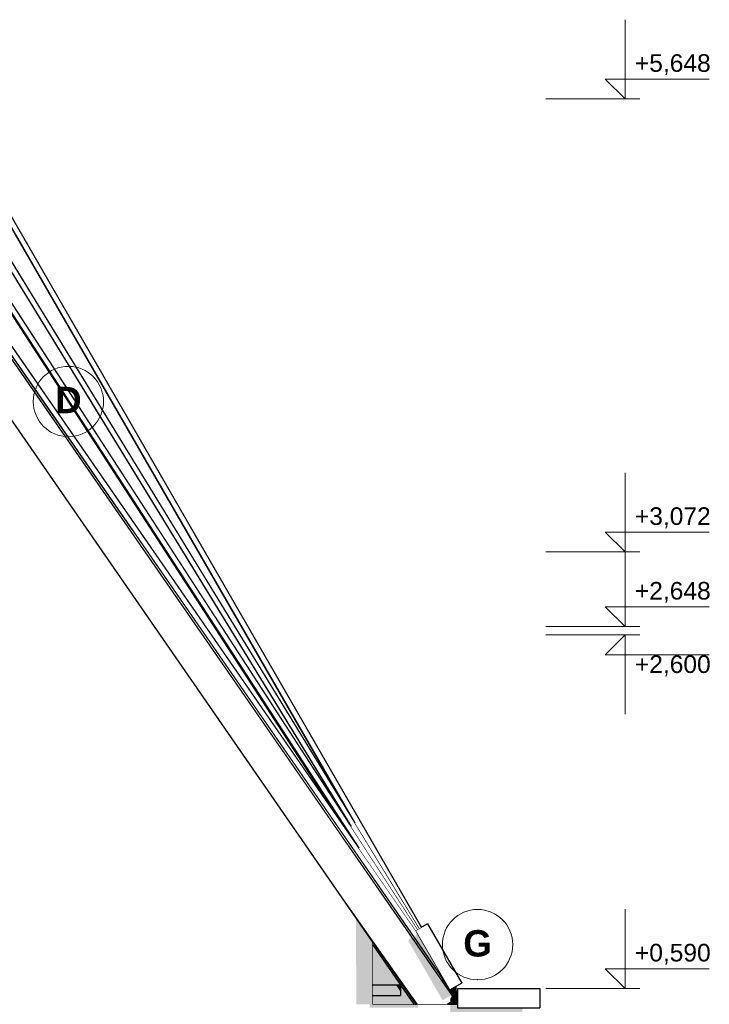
# Model space of a CAD drawing. Header units: millimetres. Extents: x -1815455 to -1797936, y -2993 to 6528.
# Tile 33 of 33: x -1802906 to -1798983, y 500 to 6098. Entities that reach past the tile are written whole.
import ezdxf
from ezdxf.enums import TextEntityAlignment as Align

# ---------------------------------------------------------------- set-up
doc = ezdxf.new("R2010")
doc.units = ezdxf.units.MM
doc.header["$MEASUREMENT"] = 0
doc.linetypes.add('Wipeout_Contour', pattern=[1000, 0, -1000])
for name, color, linetype in [('2 - KÓTA NS.2D', 7, 'Continuous'), ('2 - ČÁRA HLAVNÍ.2D', 7, 'Continuous'), ('4 - OBKLADY VNITŘNÍ.3D', 7, 'Continuous'), ('4 - OBKLADY VNĚJŠÍ.3D', 7, 'Continuous'), ('4 - PRVKY EXTERIÉR.3D', 7, 'Continuous'), ('4 - PRVKY KLEMPÍŘSKÉ.3D', 7, 'Continuous'), ('4 - PRVKY ZÁMEČNICKÉ.3D', 7, 'Continuous'), ('4 - STŘEŠNÍ KRYTINA.3D', 7, 'Continuous'), ('4 - ZDIVO - STĚNY NOSNÉ.3D', 7, 'Continuous'), ('5 - SRUB - PRŮVLAKY.4D', 7, 'Continuous'), ('6 - ROUBENKA - ZÁBRADLÍ.5D', 7, 'Continuous'), ('Nové_2 - TEXT HLAVNÍ NS.2D', 7, 'Continuous'), ('Nové_4 - ZDIVO - STĚNY NENOSNÉ.3D', 7, 'Continuous'), ('Výplně - Povrchové', 7, 'Continuous')]:
    doc.layers.add(name, color=color, linetype=linetype)
doc.styles.add('GENEROVANÝ_STYL_1', font='Arial.ttf')
doc.styles.add('GENEROVANÝ_STYL_2', font='Arial Bold.ttf')

# ---------------------------------------------------------------- blocks, each defined once
blk = doc.blocks.new('Řez_6', base_point=(-1118812.4, 0))
at = {"color": 254, "linetype": 'Wipeout_Contour', "lineweight": 0, "ltscale": 14411413.65277469}
blk.add_wipeout([(-1804346.5, 500), (-1804346.5, 0), (-1800896.5, 0), (-1800896.5, 26), (-1800046.5, 26), (-1800046.5, 480), (-1800416.5, 480), (-1800416.5, 500)], dxfattribs=at).dxf.layer = 'Výplně - Povrchové'
at = {"layer": '4 - ZDIVO - STĚNY NOSNÉ.3D', "linetype": 'Continuous', "lineweight": 0, "true_color": 0x000000}
blk.add_hatch(color=18, dxfattribs=at).paths.add_polyline_path([(-1800456.5, 500), (-1800456.5, 423.4), (-1800046.5, 423.4), (-1800046.5, 480), (-1800416.5, 480), (-1800416.5, 500)])
at = {"layer": '4 - ZDIVO - STĚNY NOSNÉ.3D', "color": 7, "linetype": 'Continuous', "lineweight": 30}
for p, q in [((-1800897.5, 500), (-1800652.4, 500)), ((-1800652.4, 500), (-1800473.3, 500)), ((-1800473.3, 500), (-1800416.5, 500))]:
    blk.add_line(p, q, dxfattribs=at)
blk = doc.blocks.new('Řez_8', base_point=(-1118812.4, 0))
at = {"color": 254, "linetype": 'Wipeout_Contour', "lineweight": 0, "ltscale": 10819865.00729513}
blk.add_wipeout([(-1803400.2, 5451.4), (-1803367.3, 5394.4), (-1803366, 5394.3), (-1802908.4, 4647.5), (-1803388.3, 5478.7), (-1803389.7, 5450.9)], dxfattribs=at).dxf.layer = 'Výplně - Povrchové'
at = {"color": 254, "linetype": 'Wipeout_Contour', "lineweight": 0, "ltscale": 9012930.204752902}
blk.add_wipeout([(-1803382.5, 5588.7), (-1801710.8, 2693.2), (-1801052.1, 1618.3), (-1803376.9, 5645.1), (-1803379.6, 5643.5)], dxfattribs=at).dxf.layer = 'Výplně - Povrchové'
at = {"layer": '4 - STŘEŠNÍ KRYTINA.3D', "color": 181, "linetype": 'Continuous', "lineweight": 30, "true_color": 0x9e3eff}
blk.add_line((-1803379.6, 5643.5), (-1803376.9, 5645.1), dxfattribs=at)
at = {"color": 254, "linetype": 'Wipeout_Contour', "lineweight": 0, "ltscale": 7211414.189532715}
blk.add_wipeout([(-1803382.5, 5588.7), (-1803388.3, 5478.7), (-1802908.4, 4647.5), (-1801710.8, 2693.2)], dxfattribs=at).dxf.layer = 'Výplně - Povrchové'
at = {"color": 254, "linetype": 'Wipeout_Contour', "lineweight": 0, "ltscale": 7204323.592968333}
blk.add_wipeout([(-1801137.7, 1700.6), (-1801136.6, 1698.6), (-1801025, 1516.4), (-1801021.5, 1510.9)], dxfattribs=at).dxf.layer = 'Výplně - Povrchové'
at = {"color": 254, "linetype": 'Wipeout_Contour', "lineweight": 0, "ltscale": 7213760.26106072}
blk.add_wipeout([(-1803400.2, 5451.4), (-1803495.5, 5456.4), (-1803464.6, 5402.9), (-1803367.3, 5394.4)], dxfattribs=at).dxf.layer = 'Výplně - Povrchové'
at = {"color": 254, "linetype": 'Wipeout_Contour', "lineweight": 0, "ltscale": 5403473.471519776}
blk.add_wipeout([(-1801137.7, 1700.6), (-1801196.2, 1796.1), (-1801136.6, 1698.6)], dxfattribs=at).dxf.layer = 'Výplně - Povrchové'
at = {"layer": '4 - STŘEŠNÍ KRYTINA.3D', "linetype": 'Continuous', "lineweight": 0, "true_color": 0x000000}
blk.add_hatch(color=18, dxfattribs=at).paths.add_polyline_path([(-1803378, 5644.5), (-1801077.4, 1659.7), (-1801052.1, 1618.3), (-1803376.9, 5645.1)])
at = {"layer": '4 - STŘEŠNÍ KRYTINA.3D', "color": 181, "linetype": 'Continuous', "lineweight": 30, "true_color": 0x9e3eff}
for p, q in [((-1803376.9, 5645.1), (-1801052.1, 1618.3)), ((-1803495.5, 5456.4), (-1803464.6, 5402.9)), ((-1801136.6, 1698.6), (-1801137.7, 1700.6))]:
    blk.add_line(p, q, dxfattribs=at)
blk = doc.blocks.new('Řez_10', base_point=(-1118812.4, 0))
at = {"color": 254, "linetype": 'Wipeout_Contour', "lineweight": 0, "ltscale": 9016574.29803492}
blk.add_wipeout([(-1803435.8, 5276.8), (-1803465.5, 5279.4), (-1803359.8, 5106.8), (-1803356.4, 5106.3), (-1802922.5, 4438.3)], dxfattribs=at).dxf.layer = 'Výplně - Povrchové'
at = {"color": 254, "linetype": 'Wipeout_Contour', "lineweight": 0, "ltscale": 7210113.586242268}
blk.add_wipeout([(-1802332.5, 3474.3), (-1802822.1, 4228.3), (-1802716.4, 4055.6), (-1802226.7, 3301.5)], dxfattribs=at).dxf.layer = 'Výplně - Povrchové'
at = {"color": 254, "linetype": 'Wipeout_Contour', "lineweight": 0, "ltscale": 5401497.095691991}
blk.add_wipeout([(-1800492.6, 634.8), (-1800530.2, 689.1), (-1800473.8, 602.3)], dxfattribs=at).dxf.layer = 'Výplně - Povrchové'
at = {"color": 254, "linetype": 'Wipeout_Contour', "lineweight": 0, "ltscale": 9010709.933646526}
blk.add_wipeout([(-1803381.8, 5362.7), (-1803386.3, 5311), (-1801698.3, 2553.2), (-1801025, 1516.4), (-1801199.2, 1800.9)], dxfattribs=at).dxf.layer = 'Výplně - Povrchové'
at = {"color": 254, "linetype": 'Wipeout_Contour', "lineweight": 0, "ltscale": 9002211.489255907}
blk.add_wipeout([(-1800459.5, 580.2), (-1800434.4, 541.5), (-1800430, 544.2), (-1800430.6, 545.3), (-1800456.1, 582.2)], dxfattribs=at).dxf.layer = 'Výplně - Povrchové'
at = {"layer": '4 - STŘEŠNÍ KRYTINA.3D', "linetype": 'Continuous', "lineweight": 0, "true_color": 0x000000}
for points in [[(-1800492.6, 634.8), (-1800530.2, 689.1), (-1800473.8, 602.3)], [(-1800459.5, 580.2), (-1800434.4, 541.5), (-1800430, 544.2), (-1800430.6, 545.3), (-1800456.1, 582.2)]]:
    blk.add_hatch(color=18, dxfattribs=at).paths.add_polyline_path(points)
at = {"layer": '4 - STŘEŠNÍ KRYTINA.3D', "color": 181, "linetype": 'Continuous', "lineweight": 30, "true_color": 0x9e3eff}
for p in [(-1800434.4, 541.5), (-1800430.6, 545.3)]:
    blk.add_line(p, (-1800430, 544.2), dxfattribs=at)
at = {"color": 254, "linetype": 'Wipeout_Contour', "lineweight": 0, "ltscale": 7211465.100251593}
blk.add_wipeout([(-1803435.8, 5276.8), (-1802922.5, 4438.3), (-1801698.3, 2553.2), (-1803386.3, 5311)], dxfattribs=at).dxf.layer = 'Výplně - Povrchové'
at = {"color": 254, "linetype": 'Wipeout_Contour', "lineweight": 0, "ltscale": 5403129.402686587}
blk.add_wipeout([(-1801108.2, 1589.1), (-1801042.1, 1481.1), (-1800977.2, 1387.4)], dxfattribs=at).dxf.layer = 'Výplně - Povrchové'
at = {"color": 254, "linetype": 'Wipeout_Contour', "lineweight": 0, "ltscale": 7212317.406246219}
blk.add_wipeout([(-1803374.1, 5078.3), (-1803381.1, 5079.1), (-1802716.4, 4055.6), (-1802822.1, 4228.3)], dxfattribs=at).dxf.layer = 'Výplně - Povrchové'
at = {"color": 254, "linetype": 'Wipeout_Contour', "lineweight": 0, "ltscale": 9007799.31082476}
blk.add_wipeout([(-1801108.2, 1589.1), (-1802332.5, 3474.3), (-1802226.7, 3301.5), (-1801081, 1537.2), (-1801042.1, 1481.1)], dxfattribs=at).dxf.layer = 'Výplně - Povrchové'
at = {"layer": '4 - STŘEŠNÍ KRYTINA.3D', "color": 181, "linetype": 'Continuous', "lineweight": 30, "true_color": 0x9e3eff}
blk.add_line((-1801199.2, 1800.9), (-1801025, 1516.4), dxfattribs=at)
at = {"color": 254, "linetype": 'Wipeout_Contour', "lineweight": 0, "ltscale": 7213881.833566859}
blk.add_wipeout([(-1803481.4, 5305.3), (-1803549.6, 5263.6), (-1803461.2, 5119.2), (-1803359.8, 5106.8)], dxfattribs=at).dxf.layer = 'Výplně - Povrchové'
at = {"layer": '4 - STŘEŠNÍ KRYTINA.3D', "linetype": 'Continuous', "lineweight": 0, "true_color": 0x000000}
blk.add_hatch(color=18, dxfattribs=at).paths.add_polyline_path([(-1803381.8, 5362.7), (-1803382.4, 5356), (-1801104.2, 1638.4), (-1801025, 1516.4), (-1801199.2, 1800.9)])
at = {"layer": '4 - STŘEŠNÍ KRYTINA.3D', "color": 181, "linetype": 'Continuous', "lineweight": 30, "true_color": 0x9e3eff}
for p, q in [((-1803549.6, 5263.6), (-1803481.4, 5305.3)), ((-1803549.6, 5263.6), (-1803461.2, 5119.2)), ((-1803465.5, 5279.4), (-1803481.4, 5305.3)), ((-1803465.5, 5279.4), (-1803435.8, 5276.8)), ((-1803435.8, 5276.8), (-1803386.3, 5311)), ((-1803497.1, 5177.8), (-1803398.7, 5169.2))]:
    blk.add_line(p, q, dxfattribs=at)
blk = doc.blocks.new('Řez_12', base_point=(-1118812.4, 0))
at = {"color": 254, "linetype": 'Wipeout_Contour', "lineweight": 0, "ltscale": 9012968.52199789}
blk.add_wipeout([(-1803381.6, 5079.2), (-1803387.8, 5028.8), (-1801714.2, 2451.8), (-1801081, 1537.2), (-1803381.1, 5079.1)], dxfattribs=at).dxf.layer = 'Výplně - Povrchové'
at = {"layer": '4 - STŘEŠNÍ KRYTINA.3D', "linetype": 'Continuous', "lineweight": 0, "true_color": 0x000000}
blk.add_hatch(color=18, dxfattribs=at).paths.add_polyline_path([(-1803381.6, 5079.2), (-1803382, 5075.4), (-1803378.4, 5075), (-1803381.1, 5079.1)])
at = {"color": 254, "linetype": 'Wipeout_Contour', "lineweight": 0, "ltscale": 7213018.163739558}
blk.add_wipeout([(-1803399.1, 4936.1), (-1803403.7, 4899.1), (-1803326.1, 4779.7), (-1802865.6, 4114.6)], dxfattribs=at).dxf.layer = 'Výplně - Povrchové'
at = {"color": 254, "linetype": 'Wipeout_Contour', "lineweight": 0, "ltscale": 7209780.129101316}
blk.add_wipeout([(-1802775.4, 3931.6), (-1802568.2, 3612.6), (-1802108.4, 2948.6), (-1802314.8, 3266.5)], dxfattribs=at).dxf.layer = 'Výplně - Povrchové'
at = {"color": 254, "linetype": 'Wipeout_Contour', "lineweight": 0, "ltscale": 14404917.35814196}
blk.add_wipeout([(-1800530.2, 689.1), (-1801163.5, 1603.7), (-1800959, 1288.8), (-1800435.8, 533.4), (-1800431.1, 536.5), (-1800459.5, 580.2), (-1800460.7, 579.6), (-1800473.8, 602.3)], dxfattribs=at).dxf.layer = 'Výplně - Povrchové'
at = {"layer": '4 - STŘEŠNÍ KRYTINA.3D', "linetype": 'Continuous', "lineweight": 0, "true_color": 0x000000}
blk.add_hatch(color=18, dxfattribs=at).paths.add_polyline_path([(-1800668.8, 869.8), (-1800435.8, 533.4), (-1800431.1, 536.5), (-1800459.5, 580.2), (-1800460.7, 579.6), (-1800473.8, 602.3), (-1800530.2, 689.1), (-1800662, 879.4)])
at = {"layer": '4 - STŘEŠNÍ KRYTINA.3D', "color": 181, "linetype": 'Continuous', "lineweight": 30, "true_color": 0x9e3eff}
for p, q in [((-1800530.2, 689.1), (-1800473.8, 602.3)), ((-1800459.5, 580.2), (-1800431.1, 536.5)), ((-1800435.8, 533.4), (-1800431.1, 536.5))]:
    blk.add_line(p, q, dxfattribs=at)
at = {"color": 254, "linetype": 'Wipeout_Contour', "lineweight": 0, "ltscale": 7211386.182667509}
blk.add_wipeout([(-1803387.8, 5028.8), (-1803399.1, 4936.1), (-1802865.6, 4114.6), (-1801714.2, 2451.8)], dxfattribs=at).dxf.layer = 'Výplně - Povrchové'
at = {"color": 254, "linetype": 'Wipeout_Contour', "lineweight": 0, "ltscale": 10818889.8607498}
blk.add_wipeout([(-1803382.2, 4786.6), (-1803381.6, 4787.1), (-1802568.2, 3612.6), (-1802775.4, 3931.6), (-1803368.8, 4788.6), (-1803381.6, 4790.6)], dxfattribs=at).dxf.layer = 'Výplně - Povrchové'
at = {"color": 254, "linetype": 'Wipeout_Contour', "lineweight": 0, "ltscale": 7206552.288492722}
blk.add_wipeout([(-1801163.5, 1603.7), (-1802314.8, 3266.5), (-1802108.4, 2948.6), (-1800959, 1288.8)], dxfattribs=at).dxf.layer = 'Výplně - Povrchové'
at = {"color": 254, "linetype": 'Wipeout_Contour', "lineweight": 0, "ltscale": 10820478.53042121}
blk.add_wipeout([(-1803496.3, 4894.8), (-1803456, 4832.8), (-1803351.5, 4816.2), (-1803326.1, 4779.7), (-1803403.7, 4899.1), (-1803405.6, 4883.7)], dxfattribs=at).dxf.layer = 'Výplně - Povrchové'
at = {"layer": '4 - STŘEŠNÍ KRYTINA.3D', "color": 181, "linetype": 'Continuous', "lineweight": 30, "true_color": 0x9e3eff}
for p, q in [((-1803381.1, 5079.1), (-1801081, 1537.2)), ((-1803496.3, 4894.8), (-1803456, 4832.8))]:
    blk.add_line(p, q, dxfattribs=at)
blk = doc.blocks.new('Řez_14', base_point=(-1118812.4, 0))
at = {"color": 254, "linetype": 'Wipeout_Contour', "lineweight": 0, "ltscale": 7207904.569284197}
blk.add_wipeout([(-1800555, 500), (-1800525.9, 500), (-1803403.1, 4654.8), (-1803408.5, 4620.5)], dxfattribs=at).dxf.layer = 'Výplně - Povrchové'
at = {"color": 254, "linetype": 'Wipeout_Contour', "lineweight": 0, "ltscale": 9011063.733366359}
blk.add_wipeout([(-1803389.5, 4740.6), (-1800459.5, 509.6), (-1800432.4, 528.4), (-1803381.6, 4787.1), (-1803382.2, 4786.6)], dxfattribs=at).dxf.layer = 'Výplně - Povrchové'
at = {"layer": '4 - STŘEŠNÍ KRYTINA.3D', "color": 181, "linetype": 'Continuous', "lineweight": 30, "true_color": 0x9e3eff}
blk.add_line((-1803382.2, 4786.6), (-1803381.6, 4787.1), dxfattribs=at)
at = {"color": 254, "linetype": 'Wipeout_Contour', "lineweight": 0, "ltscale": 9008264.182878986}
blk.add_wipeout([(-1800525.9, 500), (-1800473.3, 500), (-1800459.5, 509.6), (-1803389.5, 4740.6), (-1803403.1, 4654.8)], dxfattribs=at).dxf.layer = 'Výplně - Povrchové'
at = {"layer": '4 - STŘEŠNÍ KRYTINA.3D', "linetype": 'Continuous', "lineweight": 0, "true_color": 0x000000}
blk.add_hatch(color=18, dxfattribs=at).paths.add_polyline_path([(-1800456.5, 533.4), (-1800456.5, 511.6), (-1800432.4, 528.4), (-1800446.1, 548.2)])
at = {"layer": '4 - STŘEŠNÍ KRYTINA.3D', "color": 181, "linetype": 'Continuous', "lineweight": 30, "true_color": 0x9e3eff}
for p, q in [((-1800473.3, 500), (-1800459.5, 509.6)), ((-1800459.5, 509.6), (-1800432.4, 528.4))]:
    blk.add_line(p, q, dxfattribs=at)
at = {"color": 254, "linetype": 'Wipeout_Contour', "lineweight": 0, "ltscale": 9011543.997453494}
blk.add_wipeout([(-1800652.4, 500), (-1800555, 500), (-1803408.5, 4620.5), (-1803412.4, 4596.1), (-1803498.3, 4609.7)], dxfattribs=at).dxf.layer = 'Výplně - Povrchové'
at = {"layer": '4 - STŘEŠNÍ KRYTINA.3D', "linetype": 'Continuous', "lineweight": 0, "true_color": 0x000000}
for points in [[(-1800678.9, 884.4), (-1800695.7, 860.7), (-1800660.6, 800), (-1800477.9, 536.1), (-1800449.2, 552.7)], [(-1800660.6, 800), (-1800500.7, 523), (-1800477.9, 536.1)]]:
    blk.add_hatch(color=18, dxfattribs=at).paths.add_polyline_path(points)
at = {"layer": '4 - STŘEŠNÍ KRYTINA.3D', "color": 181, "linetype": 'Continuous', "lineweight": 30, "true_color": 0x9e3eff}
for p, q in [((-1803381.6, 4787.1), (-1800432.4, 528.4)), ((-1800897.5, 854), (-1800652.4, 500))]:
    blk.add_line(p, q, dxfattribs=at)
blk = doc.blocks.new('Řez_16', base_point=(-1118812.4, 0))
at = {"layer": 'Nové_4 - ZDIVO - STĚNY NENOSNÉ.3D', "color": 7, "linetype": 'Continuous', "lineweight": 30}
for p, q in [((-1800897.5, 854), (-1803498.3, 4609.7)), ((-1800897.5, 500), (-1800897.5, 854))]:
    blk.add_line(p, q, dxfattribs=at)
blk = doc.blocks.new('Řez_22', base_point=(-1118812.4, 0))
at = {"color": 254, "linetype": 'Wipeout_Contour', "lineweight": 0, "ltscale": 7200726.288180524}
blk.add_wipeout([(-1799946.5, 480), (-1799946.5, 590), (-1800416.5, 590), (-1800416.5, 480)], dxfattribs=at).dxf.layer = 'Výplně - Povrchové'
at = {"layer": '6 - ROUBENKA - ZÁBRADLÍ.5D', "color": 7, "linetype": 'Continuous', "lineweight": 30}
for p, q in [((-1800416.5, 590), (-1799946.5, 590)), ((-1800416.5, 590), (-1800416.5, 480)), ((-1799946.5, 590), (-1799946.5, 480)), ((-1800416.5, 480), (-1799946.5, 480))]:
    blk.add_line(p, q, dxfattribs=at)
blk = doc.blocks.new('Řez_23', base_point=(-1118812.4, 0))
at = {"color": 254, "linetype": 'Wipeout_Contour', "lineweight": 0, "ltscale": 7202094.87331267}
blk.add_wipeout([(-1800391.4, 619.6), (-1800586.4, 957.3), (-1800655.7, 917.3), (-1800460.7, 579.6)], dxfattribs=at).dxf.layer = 'Výplně - Povrchové'
at = {"layer": '6 - ROUBENKA - ZÁBRADLÍ.5D', "color": 7, "linetype": 'Continuous', "lineweight": 30}
for p, q in [((-1800586.4, 957.3), (-1800655.7, 917.3)), ((-1800586.4, 957.3), (-1800391.4, 619.6)), ((-1800655.7, 917.3), (-1800460.7, 579.6)), ((-1800391.4, 619.6), (-1800460.7, 579.6))]:
    blk.add_line(p, q, dxfattribs=at)
blk = doc.blocks.new('Řez_48', base_point=(-1118812.4, 0))
at = {"color": 254, "linetype": 'Wipeout_Contour', "lineweight": 0, "ltscale": 7203100.51093347}
blk.add_wipeout([(-1800897.5, 854), (-1800897.5, 853.6), (-1800652.6, 500), (-1800652.4, 500)], dxfattribs=at).dxf.layer = 'Výplně - Povrchové'
at = {"layer": '4 - OBKLADY VNĚJŠÍ.3D', "linetype": 'Continuous', "lineweight": 0, "true_color": 0x000000}
blk.add_hatch(color=18, dxfattribs=at).paths.add_polyline_path([(-1800897.5, 854), (-1800897.5, 853.6), (-1800652.6, 500), (-1800652.4, 500)])
blk = doc.blocks.new('Řez_82', base_point=(-1118812.4, 0))
at = {"color": 254, "linetype": 'Wipeout_Contour', "lineweight": 0, "ltscale": 7203111.921239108}
blk.add_wipeout([(-1800652.6, 500), (-1800897.5, 853.6), (-1800897.5, 837.5), (-1800663.8, 500)], dxfattribs=at).dxf.layer = 'Výplně - Povrchové'
at = {"layer": '4 - PRVKY ZÁMEČNICKÉ.3D', "linetype": 'Continuous', "lineweight": 0, "true_color": 0x000000}
blk.add_hatch(color=18, dxfattribs=at).paths.add_polyline_path([(-1800652.6, 500), (-1800897.5, 853.6), (-1800897.5, 837.5), (-1800663.8, 500)])
at = {"color": 254, "linetype": 'Wipeout_Contour', "lineweight": 0, "ltscale": 9003939.03338104}
blk.add_wipeout([(-1800897.5, 500), (-1800663.8, 500), (-1800740, 610), (-1800740, 550), (-1800897.5, 550)], dxfattribs=at).dxf.layer = 'Výplně - Povrchové'
at = {"layer": '4 - PRVKY ZÁMEČNICKÉ.3D', "linetype": 'Continuous', "lineweight": 0, "true_color": 0x000000}
blk.add_hatch(color=18, dxfattribs=at).paths.add_polyline_path([(-1800897.5, 500), (-1800663.8, 500), (-1800740, 610), (-1800740, 550), (-1800897.5, 550)])
at = {"color": 254, "linetype": 'Wipeout_Contour', "lineweight": 0, "ltscale": 5402534.871061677}
blk.add_wipeout([(-1800740, 610), (-1800897.5, 837.5), (-1800897.5, 610)], dxfattribs=at).dxf.layer = 'Výplně - Povrchové'
at = {"layer": '4 - PRVKY ZÁMEČNICKÉ.3D', "linetype": 'Continuous', "lineweight": 0, "true_color": 0x000000}
blk.add_hatch(color=18, dxfattribs=at).paths.add_polyline_path([(-1800740, 610), (-1800897.5, 837.5), (-1800897.5, 610)])
at = {"layer": '4 - PRVKY ZÁMEČNICKÉ.3D', "color": 181, "linetype": 'Continuous', "lineweight": 30, "true_color": 0x9e3eff}
for p, q in [((-1800897.5, 853.6), (-1800652.6, 500)), ((-1800897.5, 837.5), (-1800663.8, 500))]:
    blk.add_line(p, q, dxfattribs=at)
blk = doc.blocks.new('Řez_83', base_point=(-1118812.4, 0))
at = {"color": 254, "linetype": 'Wipeout_Contour', "lineweight": 0, "ltscale": 14436834.61095428}
blk.add_wipeout([(-1803376.9, 5650.1), (-1810641.9, 6030.8), (-1810567.7, 6024.3), (-1803379.4, 5647.6), (-1803379.6, 5643.5), (-1803376.9, 5645.1), (-1801052.1, 1618.3), (-1801002.2, 1536.9)], dxfattribs=at).dxf.layer = 'Výplně - Povrchové'
at = {"color": 254, "linetype": 'Wipeout_Contour', "lineweight": 0, "ltscale": 7201685.412634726}
blk.add_wipeout([(-1800416.5, 565.5), (-1800426, 582), (-1800426, 550), (-1800416.5, 550)], dxfattribs=at).dxf.layer = 'Výplně - Povrchové'
at = {"color": 254, "linetype": 'Wipeout_Contour', "lineweight": 0, "ltscale": 7201765.706130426}
blk.add_wipeout([(-1800473.3, 500), (-1800416.5, 500), (-1800416.5, 510), (-1800458.9, 510)], dxfattribs=at).dxf.layer = 'Výplně - Povrchové'
at = {"layer": '4 - PRVKY KLEMPÍŘSKÉ.3D', "linetype": 'Continuous', "lineweight": 0, "true_color": 0x000000}
for points in [[(-1800416.5, 565.5), (-1800426, 582), (-1800426, 550), (-1800416.5, 550)], [(-1800473.3, 500), (-1800416.5, 500), (-1800416.5, 510), (-1800458.9, 510)]]:
    blk.add_hatch(color=18, dxfattribs=at).paths.add_polyline_path(points)
at = {"layer": '4 - PRVKY KLEMPÍŘSKÉ.3D', "color": 181, "linetype": 'Continuous', "lineweight": 30, "true_color": 0x9e3eff}
blk.add_line((-1800416.5, 565.5), (-1800426, 582), dxfattribs=at)
blk = doc.blocks.new('Řez_84', base_point=(-1118812.4, 0))
at = {"color": 254, "linetype": 'Wipeout_Contour', "lineweight": 0, "ltscale": 7203275.330990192}
blk.add_wipeout([(-1800740, 610), (-1800897.5, 610), (-1800897.5, 550), (-1800740, 550)], dxfattribs=at).dxf.layer = 'Výplně - Povrchové'
at = {"layer": '5 - SRUB - PRŮVLAKY.4D', "linetype": 'Continuous', "lineweight": 0, "true_color": 0x000000}
blk.add_hatch(color=18, dxfattribs=at).paths.add_polyline_path([(-1800740, 610), (-1800766.1, 610), (-1800740, 572.2)])
at = {"layer": '5 - SRUB - PRŮVLAKY.4D', "color": 7, "linetype": 'Continuous', "lineweight": 30}
for p, q in [((-1800897.5, 610), (-1800740, 610)), ((-1800740, 610), (-1800740, 550)), ((-1800897.5, 550), (-1800740, 550))]:
    blk.add_line(p, q, dxfattribs=at)
blk = doc.blocks.new('Řez_114', base_point=(-1118812.4, 0))
at = {"color": 254, "linetype": 'Wipeout_Contour', "lineweight": 0, "ltscale": 27006447.65002628}
blk.add_wipeout([(-1800432.4, 528.4), (-1800458.9, 510), (-1800416.5, 510), (-1800416.5, 550), (-1800426, 550), (-1800426, 539.3), (-1800426.2, 539.6), (-1800426.2, 539.3), (-1800426.4, 539.6), (-1800426.4, 539.3), (-1800430.6, 545.3), (-1800430, 544.2), (-1800434.4, 541.5), (-1800431.1, 536.5), (-1800435.8, 533.4)], dxfattribs=at).dxf.layer = 'Výplně - Povrchové'
at = {"layer": '6 - ROUBENKA - ZÁBRADLÍ.5D', "linetype": 'Continuous', "lineweight": 0, "true_color": 0x000000}
blk.add_hatch(color=18, dxfattribs=at).paths.add_polyline_path([(-1800432.4, 528.4), (-1800458.9, 510), (-1800416.5, 510), (-1800416.5, 550), (-1800426, 550), (-1800426, 539.3), (-1800426.2, 539.6), (-1800426.2, 539.3), (-1800426.4, 539.6), (-1800426.4, 539.3), (-1800430.6, 545.3), (-1800430, 544.2), (-1800434.4, 541.5), (-1800431.1, 536.5), (-1800435.8, 533.4)])
at = {"layer": '6 - ROUBENKA - ZÁBRADLÍ.5D', "color": 7, "linetype": 'Continuous', "lineweight": 30}
for p, q in [((-1800416.5, 510), (-1800458.9, 510)), ((-1800416.5, 550), (-1800426, 550))]:
    blk.add_line(p, q, dxfattribs=at)
blk = doc.blocks.new('Řez_120', base_point=(-1118812.4, 0))
at = {"color": 254, "linetype": 'Wipeout_Contour', "lineweight": 0, "ltscale": 5410139.420703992}
blk.add_wipeout([(-1803376.9, 5710.1), (-1803376.9, 5680.1), (-1803359.1, 5679.2)], dxfattribs=at).dxf.layer = 'Výplně - Povrchové'
at = {"color": 254, "linetype": 'Wipeout_Contour', "lineweight": 0, "ltscale": 7208774.081312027}
blk.add_wipeout([(-1803376.9, 5650.1), (-1801002.2, 1536.9), (-1800999.2, 1532), (-1803376.8, 5650.1)], dxfattribs=at).dxf.layer = 'Výplně - Povrchové'
at = {"layer": '4 - PRVKY KLEMPÍŘSKÉ.3D', "color": 181, "linetype": 'Continuous', "lineweight": 30, "true_color": 0x9e3eff}
for p, q in [((-1803376.9, 5710.1), (-1803376.9, 5680.1)), ((-1803376.9, 5710.1), (-1803359.1, 5679.2)), ((-1803376.9, 5650.1), (-1801002.2, 1536.9))]:
    blk.add_line(p, q, dxfattribs=at)
blk = doc.blocks.new('Řez_133', base_point=(-1118812.4, 0))
at = {"color": 254, "linetype": 'Wipeout_Contour', "lineweight": 0, "ltscale": 9008535.138560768}
blk.add_wipeout([(-1803368.8, 4788.6), (-1800492.6, 634.8), (-1800655.7, 917.3), (-1800652.8, 918.9), (-1803351.5, 4816.2)], dxfattribs=at).dxf.layer = 'Výplně - Povrchové'
at = {"color": 254, "linetype": 'Wipeout_Contour', "lineweight": 0, "ltscale": 7201740.376162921}
blk.add_wipeout([(-1800456.1, 582.2), (-1800426.4, 539.3), (-1800426.4, 592), (-1800430.1, 597.2)], dxfattribs=at).dxf.layer = 'Výplně - Povrchové'
at = {"layer": '4 - PRVKY KLEMPÍŘSKÉ.3D', "linetype": 'Continuous', "lineweight": 0, "true_color": 0x000000}
for points in [[(-1800646.5, 901.3), (-1800662, 879.4), (-1800492.6, 634.8)], [(-1800456.1, 582.2), (-1800426.4, 539.3), (-1800426.4, 592), (-1800430.1, 597.2)]]:
    blk.add_hatch(color=18, dxfattribs=at).paths.add_polyline_path(points)
at = {"layer": '4 - PRVKY KLEMPÍŘSKÉ.3D', "color": 181, "linetype": 'Continuous', "lineweight": 30, "true_color": 0x9e3eff}
for p, q in [((-1803351.5, 4816.2), (-1803368.8, 4788.6)), ((-1803351.5, 4816.2), (-1800652.8, 918.9)), ((-1803368.8, 4788.6), (-1800492.6, 634.8)), ((-1800456.1, 582.2), (-1800426.4, 539.3)), ((-1800430.1, 597.2), (-1800426.4, 592)), ((-1800426.4, 592), (-1800426.4, 539.3))]:
    blk.add_line(p, q, dxfattribs=at)
blk = doc.blocks.new('Řez_134', base_point=(-1118812.4, 0))
at = {"color": 254, "linetype": 'Wipeout_Contour', "lineweight": 0, "ltscale": 9009017.97407234}
blk.add_wipeout([(-1803374.1, 5078.3), (-1800977.2, 1387.4), (-1800652.8, 918.9), (-1800641.5, 925.5), (-1803356.6, 5106.3)], dxfattribs=at).dxf.layer = 'Výplně - Povrchové'
at = {"color": 254, "linetype": 'Wipeout_Contour', "lineweight": 0, "ltscale": 7201712.517242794}
blk.add_wipeout([(-1800430.1, 597.2), (-1800426.4, 592), (-1800426.4, 594.4), (-1800428.8, 598)], dxfattribs=at).dxf.layer = 'Výplně - Povrchové'
at = {"layer": '4 - PRVKY KLEMPÍŘSKÉ.3D', "linetype": 'Continuous', "lineweight": 0, "true_color": 0x000000}
blk.add_hatch(color=18, dxfattribs=at).paths.add_polyline_path([(-1800430.1, 597.2), (-1800426.4, 592), (-1800426.4, 594.4), (-1800428.8, 598)])
at = {"layer": '4 - PRVKY KLEMPÍŘSKÉ.3D', "color": 181, "linetype": 'Continuous', "lineweight": 30, "true_color": 0x9e3eff}
for p, q in [((-1803356.6, 5106.3), (-1803374.1, 5078.3)), ((-1803356.6, 5106.3), (-1800641.5, 925.5)), ((-1803374.1, 5078.3), (-1800977.2, 1387.4)), ((-1800428.8, 598), (-1800426.4, 594.4)), ((-1800426.4, 594.4), (-1800426.4, 592))]:
    blk.add_line(p, q, dxfattribs=at)
blk = doc.blocks.new('Řez_135', base_point=(-1118812.4, 0))
at = {"color": 254, "linetype": 'Wipeout_Contour', "lineweight": 0, "ltscale": 7208010.571539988}
blk.add_wipeout([(-1803356.4, 5106.3), (-1803356.5, 5106.2), (-1800641.5, 925.5), (-1800641.3, 925.6)], dxfattribs=at).dxf.layer = 'Výplně - Povrchové'
at = {"color": 254, "linetype": 'Wipeout_Contour', "lineweight": 0, "ltscale": 10802564.27185819}
blk.add_wipeout([(-1800428.8, 598), (-1800426.4, 594.4), (-1800426.4, 539.6), (-1800426.2, 539.3), (-1800426.2, 594.4), (-1800428.6, 598.1)], dxfattribs=at).dxf.layer = 'Výplně - Povrchové'
at = {"layer": '4 - PRVKY KLEMPÍŘSKÉ.3D', "linetype": 'Continuous', "lineweight": 0, "true_color": 0x000000}
blk.add_hatch(color=18, dxfattribs=at).paths.add_polyline_path([(-1800428.8, 598), (-1800426.4, 594.4), (-1800426.4, 539.6), (-1800426.2, 539.3), (-1800426.2, 594.4), (-1800428.6, 598.1)])
at = {"layer": '4 - PRVKY KLEMPÍŘSKÉ.3D', "color": 181, "linetype": 'Continuous', "lineweight": 30, "true_color": 0x9e3eff}
for p, q in [((-1803356.4, 5106.3), (-1803356.5, 5106.2)), ((-1803356.4, 5106.3), (-1800641.3, 925.6)), ((-1800428.6, 598.1), (-1800426.2, 594.4)), ((-1800426.2, 594.4), (-1800426.2, 539.3)), ((-1800426.4, 539.6), (-1800426.2, 539.3))]:
    blk.add_line(p, q, dxfattribs=at)
blk = doc.blocks.new('Řez_136', base_point=(-1118812.4, 0))
at = {"color": 254, "linetype": 'Wipeout_Contour', "lineweight": 0, "ltscale": 9009061.123092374}
blk.add_wipeout([(-1803366, 5394.3), (-1803383.7, 5365.7), (-1801021.4, 1510.9), (-1800641.3, 925.6), (-1800631.2, 931.5)], dxfattribs=at).dxf.layer = 'Výplně - Povrchové'
at = {"color": 254, "linetype": 'Wipeout_Contour', "lineweight": 0, "ltscale": 10802562.44506757}
blk.add_wipeout([(-1800428.6, 598.1), (-1800426.2, 594.4), (-1800426.2, 539.6), (-1800426, 539.3), (-1800426, 596.7), (-1800427.3, 598.8)], dxfattribs=at).dxf.layer = 'Výplně - Povrchové'
at = {"layer": '4 - PRVKY KLEMPÍŘSKÉ.3D', "linetype": 'Continuous', "lineweight": 0, "true_color": 0x000000}
blk.add_hatch(color=18, dxfattribs=at).paths.add_polyline_path([(-1800428.6, 598.1), (-1800426.2, 594.4), (-1800426.2, 539.6), (-1800426, 539.3), (-1800426, 596.7), (-1800427.3, 598.8)])
at = {"layer": '4 - PRVKY KLEMPÍŘSKÉ.3D', "color": 181, "linetype": 'Continuous', "lineweight": 30, "true_color": 0x9e3eff}
for p, q in [((-1803366, 5394.3), (-1803383.7, 5365.7)), ((-1803366, 5394.3), (-1800631.2, 931.5)), ((-1803383.7, 5365.7), (-1801021.4, 1510.9)), ((-1800427.3, 598.8), (-1800426, 596.7)), ((-1800426, 596.7), (-1800426, 539.3)), ((-1800426.2, 539.6), (-1800426, 539.3))]:
    blk.add_line(p, q, dxfattribs=at)
blk = doc.blocks.new('Řez_137', base_point=(-1118812.4, 0))
at = {"color": 254, "linetype": 'Wipeout_Contour', "lineweight": 0, "ltscale": 7204441.430819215}
blk.add_wipeout([(-1801199.2, 1801), (-1801196.2, 1796.1), (-1801021.5, 1510.9), (-1801021.4, 1510.9)], dxfattribs=at).dxf.layer = 'Výplně - Povrchové'
blk = doc.blocks.new('Řez_138', base_point=(-1118812.4, 0))
at = {"color": 254, "linetype": 'Wipeout_Contour', "lineweight": 0, "ltscale": 9009006.51946082}
blk.add_wipeout([(-1803376.8, 5650.1), (-1800999.2, 1532), (-1800631.2, 931.5), (-1800621.2, 937.2), (-1803358.9, 5679.2)], dxfattribs=at).dxf.layer = 'Výplně - Povrchové'
at = {"color": 254, "linetype": 'Wipeout_Contour', "lineweight": 0, "ltscale": 7201706.8970721}
blk.add_wipeout([(-1800427.3, 598.8), (-1800426, 596.7), (-1800426, 599.3), (-1800426.2, 599.5)], dxfattribs=at).dxf.layer = 'Výplně - Povrchové'
at = {"layer": '4 - PRVKY KLEMPÍŘSKÉ.3D', "linetype": 'Continuous', "lineweight": 0, "true_color": 0x000000}
blk.add_hatch(color=18, dxfattribs=at).paths.add_polyline_path([(-1800427.3, 598.8), (-1800426, 596.7), (-1800426, 599.3), (-1800426.2, 599.5)])
at = {"layer": '4 - PRVKY KLEMPÍŘSKÉ.3D', "color": 181, "linetype": 'Continuous', "lineweight": 30, "true_color": 0x9e3eff}
for p, q in [((-1803358.9, 5679.2), (-1803376.8, 5650.1)), ((-1803358.9, 5679.2), (-1800621.2, 937.2)), ((-1803376.8, 5650.1), (-1800999.2, 1532)), ((-1800426.2, 599.5), (-1800426, 599.3)), ((-1800426, 599.3), (-1800426, 596.7))]:
    blk.add_line(p, q, dxfattribs=at)
blk = doc.blocks.new('Kóta_1', base_point=(-1799462.8, 0))
at = {"layer": '2 - KÓTA NS.2D', "color": 96, "linetype": 'Continuous', "lineweight": 15, "true_color": 0x007d00}
for p, q in [((-1799462.8, 5647.6), (-1799462.8, 6097.6)), ((-1799462.8, 5647.6), (-1799575.3, 5760.1)), ((-1799575.3, 5760.1), (-1799462.8, 5760.1)), ((-1799462.8, 5760.1), (-1798983.3, 5760.1)), ((-1799462.8, 3071.8), (-1799462.8, 3521.8)), ((-1799462.8, 3071.8), (-1799575.3, 3184.3)), ((-1799575.3, 3184.3), (-1799462.8, 3184.3)), ((-1799462.8, 3184.3), (-1798983.3, 3184.3)), ((-1799462.8, 2647.6), (-1799462.8, 3097.6)), ((-1799462.8, 2647.6), (-1799575.3, 2760.1)), ((-1799575.3, 2760.1), (-1799462.8, 2760.1)), ((-1799462.8, 2760.1), (-1798983.3, 2760.1)), ((-1799462.8, 2600), (-1799575.3, 2487.5)), ((-1799462.8, 2600), (-1799462.8, 2150)), ((-1799575.3, 2487.5), (-1799462.8, 2487.5)), ((-1799462.8, 2487.5), (-1798983.3, 2487.5)), ((-1799462.8, 590), (-1799462.8, 1040)), ((-1799462.8, 590), (-1799575.3, 702.5)), ((-1799575.3, 702.5), (-1799462.8, 702.5)), ((-1799462.8, 702.5), (-1798983.3, 702.5))]:
    blk.add_line(p, q, dxfattribs=at)
at = {"layer": '2 - KÓTA NS.2D', "color": 96, "linetype": 'Continuous', "lineweight": 0, "true_color": 0x007d00}
for p, q in [((-1799462.8, 5647.6), (-1799912.8, 5647.6)), ((-1799462.8, 5647.6), (-1799378.5, 5647.6)), ((-1799462.8, 3071.8), (-1799912.8, 3071.8)), ((-1799462.8, 3071.8), (-1799378.5, 3071.8)), ((-1799462.8, 2647.6), (-1799912.8, 2647.6)), ((-1799462.8, 2647.6), (-1799378.5, 2647.6)), ((-1799462.8, 2600), (-1799912.8, 2600)), ((-1799462.8, 2600), (-1799378.5, 2600)), ((-1799462.8, 590), (-1799912.8, 590)), ((-1799462.8, 590), (-1799378.5, 590))]:
    blk.add_line(p, q, dxfattribs=at)
at = {"layer": '2 - KÓTA NS.2D', "color": 96, "lineweight": 0, "true_color": 0x007d00, "char_height": 100, "attachment_point": 7, "style": 'GENEROVANÝ_STYL_1'}
for s, insert in [('\\A1;{\\pql;\\fArial|b0|i0|c0|p0;\\W1.000000;+5,648}', (-1799406.6, 5782.6)), ('\\A1;{\\pql;\\fArial|b0|i0|c0|p0;\\W1.000000;+3,072}', (-1799406.6, 3206.8)), ('\\A1;{\\pql;\\fArial|b0|i0|c0|p0;\\W1.000000;+2,648}', (-1799406.6, 2782.6)), ('\\A1;{\\pql;\\fArial|b0|i0|c0|p0;\\W1.000000;+2,600}', (-1799406.6, 2365)), ('\\A1;{\\pql;\\fArial|b0|i0|c0|p0;\\W1.000000;+0,590}', (-1799406.6, 725))]:
    blk.add_mtext(s, dxfattribs=dict(at, insert=insert))
blk = doc.blocks.new('Popiska_6', base_point=(-1802629, 3726.9))
at = {"layer": 'Nové_2 - TEXT HLAVNÍ NS.2D', "color": 5, "linetype": 'Continuous', "lineweight": 15, "true_color": 0x1c1cff, "flags": 128}
blk.add_lwpolyline([(-1802429, 3926.9, 1), (-1802829, 3926.9, 1)], format="xyb", close=True, dxfattribs=at)
at = {"layer": 'Nové_2 - TEXT HLAVNÍ NS.2D', "color": 5, "linetype": 'Continuous', "lineweight": 15, "true_color": 0x1c1cff}
blk.add_point((-1802629, 3726.9), dxfattribs=at)
at = {"layer": 'Nové_2 - TEXT HLAVNÍ NS.2D', "color": 5, "lineweight": 0, "true_color": 0x1c1cff, "style": 'GENEROVANÝ_STYL_2'}
blk.add_attdef('customHeadContent', text='', height=150, dxfattribs=at).set_placement((-1802629, 3935.5), align=Align.MIDDLE_CENTER)
blk = doc.blocks.new('Popiska_12', base_point=(-1800301.5, 639.3))
at = {"layer": 'Nové_2 - TEXT HLAVNÍ NS.2D', "color": 5, "linetype": 'Continuous', "lineweight": 15, "true_color": 0x1c1cff, "flags": 128}
blk.add_lwpolyline([(-1800101.5, 839.3, 1), (-1800501.5, 839.3, 1)], format="xyb", close=True, dxfattribs=at)
at = {"layer": 'Nové_2 - TEXT HLAVNÍ NS.2D', "color": 5, "linetype": 'Continuous', "lineweight": 15, "true_color": 0x1c1cff}
blk.add_point((-1800301.5, 639.3), dxfattribs=at)
at = {"layer": 'Nové_2 - TEXT HLAVNÍ NS.2D', "color": 5, "lineweight": 0, "true_color": 0x1c1cff, "style": 'GENEROVANÝ_STYL_2'}
blk.add_attdef('customHeadContent', text='', height=150, dxfattribs=at).set_placement((-1800301.5, 846.6), align=Align.MIDDLE_CENTER)

msp = doc.modelspace()

# ---------------------------------------------------------------- block references
at = {"layer": '2 - KÓTA NS.2D', "color": 96, "linetype": 'Continuous', "lineweight": 0, "true_color": 0x007d00}
msp.add_blockref('Kóta_1', (-1799462.8, 0), dxfattribs=at)
at = {"layer": '4 - STŘEŠNÍ KRYTINA.3D', "lineweight": 0}
msp.add_blockref('Řez_8', (-1118812.4, 0), dxfattribs=at)
at = {"layer": '4 - ZDIVO - STĚNY NOSNÉ.3D', "lineweight": 0}
msp.add_blockref('Řez_6', (-1118812.4, 0), dxfattribs=at)

# ---------------------------------------------------------------- next in the draw order: block references
at = {"layer": '4 - STŘEŠNÍ KRYTINA.3D', "lineweight": 0}
msp.add_blockref('Řez_10', (-1118812.4, 0), dxfattribs=at)

# ---------------------------------------------------------------- next in the draw order: block references
msp.add_blockref('Řez_12', (-1118812.4, 0), dxfattribs=at)

# ---------------------------------------------------------------- next in the draw order: block references
msp.add_blockref('Řez_14', (-1118812.4, 0), dxfattribs=at)

# ---------------------------------------------------------------- next in the draw order: block references
at = {"layer": '6 - ROUBENKA - ZÁBRADLÍ.5D', "lineweight": 0}
msp.add_blockref('Řez_22', (-1118812.4, 0), dxfattribs=at)
at = {"layer": 'Nové_4 - ZDIVO - STĚNY NENOSNÉ.3D', "lineweight": 0}
msp.add_blockref('Řez_16', (-1118812.4, 0), dxfattribs=at)

# ---------------------------------------------------------------- next in the draw order: block references
at = {"layer": '6 - ROUBENKA - ZÁBRADLÍ.5D', "lineweight": 0}
msp.add_blockref('Řez_23', (-1118812.4, 0), dxfattribs=at)

# ---------------------------------------------------------------- next in the draw order: block references
at = {"layer": '4 - OBKLADY VNĚJŠÍ.3D', "lineweight": 0}
msp.add_blockref('Řez_48', (-1118812.4, 0), dxfattribs=at)

# ---------------------------------------------------------------- next in the draw order: block references
at = {"layer": '4 - PRVKY ZÁMEČNICKÉ.3D', "lineweight": 0}
msp.add_blockref('Řez_82', (-1118812.4, 0), dxfattribs=at)

# ---------------------------------------------------------------- next in the draw order: block references
at = {"layer": '4 - PRVKY KLEMPÍŘSKÉ.3D', "lineweight": 0}
msp.add_blockref('Řez_83', (-1118812.4, 0), dxfattribs=at)

# ---------------------------------------------------------------- next in the draw order: hatches: boundary and pattern name
at = {"layer": '4 - PRVKY EXTERIÉR.3D', "linetype": 'Continuous', "lineweight": 0, "true_color": 0xffffff}
msp.add_hatch(color=7, dxfattribs=at).paths.add_polyline_path([(-1800915, 509.2), (-1800639.6, 509.2), (-1800639.6, 480.9), (-1800915, 480.9)])

# ---------------------------------------------------------------- next in the draw order: block references
at = {"layer": '4 - PRVKY KLEMPÍŘSKÉ.3D', "lineweight": 0}
msp.add_blockref('Řez_120', (-1118812.4, 0), dxfattribs=at)
at = {"layer": '5 - SRUB - PRŮVLAKY.4D', "lineweight": 0}
msp.add_blockref('Řez_84', (-1118812.4, 0), dxfattribs=at)
at = {"layer": '6 - ROUBENKA - ZÁBRADLÍ.5D', "lineweight": 0}
msp.add_blockref('Řez_114', (-1118812.4, 0), dxfattribs=at)

# ---------------------------------------------------------------- next in the draw order: block references
at = {"layer": '4 - PRVKY KLEMPÍŘSKÉ.3D', "lineweight": 0}
msp.add_blockref('Řez_133', (-1118812.4, 0), dxfattribs=at)

# ---------------------------------------------------------------- next in the draw order: block references
msp.add_blockref('Řez_134', (-1118812.4, 0), dxfattribs=at)

# ---------------------------------------------------------------- next in the draw order: block references
msp.add_blockref('Řez_135', (-1118812.4, 0), dxfattribs=at)

# ---------------------------------------------------------------- next in the draw order: block references
msp.add_blockref('Řez_136', (-1118812.4, 0), dxfattribs=at)

# ---------------------------------------------------------------- next in the draw order: block references
msp.add_blockref('Řez_137', (-1118812.4, 0), dxfattribs=at)

# ---------------------------------------------------------------- next in the draw order: block references
msp.add_blockref('Řez_138', (-1118812.4, 0), dxfattribs=at)

# ---------------------------------------------------------------- next in the draw order: hatches: boundary and pattern name
at = {"layer": '4 - OBKLADY VNITŘNÍ.3D', "linetype": 'Continuous', "lineweight": 0}
msp.add_hatch(color=255, dxfattribs=at).paths.add_polyline_path([(-1800991.6, 500), (-1800645, 501.1), (-1800992.8, 991.7)])

# ---------------------------------------------------------------- next in the draw order: linework, layer by layer
at = {"layer": '2 - ČÁRA HLAVNÍ.2D', "color": 7, "linetype": 'Continuous', "lineweight": 30}
msp.add_line((-1800645, 501.1), (-1801049.8, 1073.9), dxfattribs=at)

# ---------------------------------------------------------------- next in the draw order: block references
at = {"layer": 'Nové_2 - TEXT HLAVNÍ NS.2D', "color": 5, "linetype": 'Continuous', "lineweight": 15, "true_color": 0x1c1cff}
for name, p, values in [('Popiska_6', (-1802629, 3726.9), {'customHeadContent': 'D'}), ('Popiska_12', (-1800301.5, 639.3), {'customHeadContent': 'G'})]:
    msp.add_blockref(name, p, dxfattribs=at).add_auto_attribs(values)

doc.saveas('drawing.dxf')
